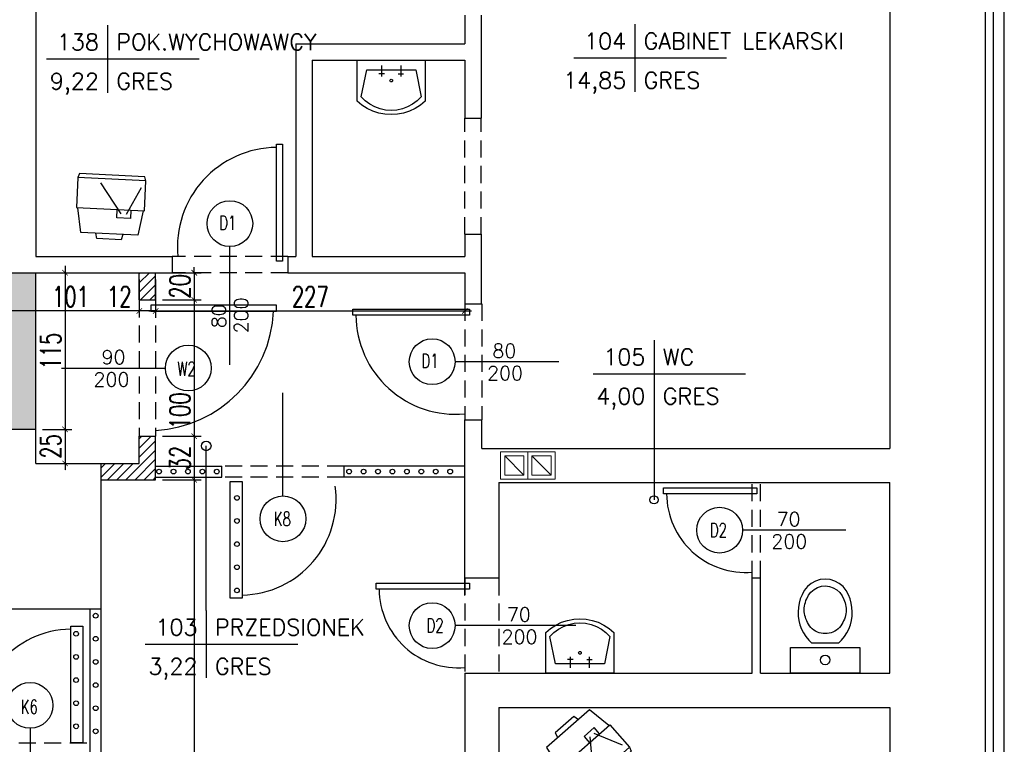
# Model space of a CAD drawing. Header units: millimetres. Extents: x 50026 to 146998, y 1038179 to 1573505.
# Tile 41 of 122: x 60348 to 61071, y 1040034 to 1040566. Entities that reach past the tile are written whole.
import ezdxf
from ezdxf.enums import TextEntityAlignment as Align

# ---------------------------------------------------------------- set-up
doc = ezdxf.new("R2010")
doc.units = ezdxf.units.MM
doc.header["$LTSCALE"] = 0.025
doc.linetypes.add('DASHED', pattern=[15, 10, -5])
doc.linetypes.add('HIDDEN', pattern=[0.375, 0.25, -0.125])
for name, color, linetype in [('2D-MEBLE', 3, 'Continuous'), ('2D-WYMIARY', 2, 'Continuous'), ('kanalizacja', 16, 'Continuous'), ('kraty', 5, 'Continuous'), ('NAPISY', 2, 'Continuous'), ('ocieplenie', 8, 'Continuous'), ('opis pomieszczen', 2, 'Continuous'), ('Przybory sanit', 3, 'Continuous'), ('SCIANY', 5, 'Continuous'), ('szrafy', 8, 'Continuous'), ('zA_DRZWI', 7, 'Continuous'), ('zA_DRZWI OPISY', 7, 'Continuous'), ('ściany', 5, 'Continuous')]:
    doc.layers.add(name, color=color, linetype=linetype)
doc.layers.add('went', color=3, linetype='Continuous', lineweight=9)
doc.styles.add('ROMANS', font='romans.shx', dxfattribs={"width": 0.7})
doc.styles.add('STYLE1', font='romans.shx', dxfattribs={"height": 10})
doc.linetypes.add('BATTING', pattern='A,0.00254,-2.54,[134,ltypeshp.shx,S=2.54,R=0,X=-2.54,Y=0],-5.08,[134,ltypeshp.shx,S=2.54,R=180,X=2.54,Y=0],-2.54', length=10.16254)
doc.dimstyles.new('SIL', dxfattribs={"dimtxt": 15, "dimasz": 4, "dimexe": 5, "dimexo": 5, "dimgap": 3, "dimtad": 1, "dimdec": 4, "dimrnd": 0.5, "dimdsep": 46, "dimtxsty": 'ROMANS', "dimblk1": 'ARCHTICK', "dimblk2": 'ARCHTICK', "dimsah": 1, "dimcen": 5, "dimdle": 5, "dimclrd": 1, "dimclre": 1, "dimclrt": 2, "dimadec": 1, "dimazin": 0, "dimtfac": 0.013333, "dimtdec": 4, "dimtix": 1, "dimtmove": 0, "dimatfit": 3, "dimldrblk": 'ARCHTICK', "dimfxl": 0, "dimtolj": 1, "dimtzin": 0, "dimarcsym": 0})

# ---------------------------------------------------------------- blocks, each defined once
blk = doc.blocks.new('UMYW')
at = {"layer": 'Przybory sanit'}
for points in [[(0, 23.06, 0), (0, 23.06, 0), (0, 23.06, 0), (0, 23.06, 0), (0, 23.06, 0), (0, 23.06, 0), (0, 23.06, 0), (0, 23.06, 0), (0, 23.06, 0), (0, 23.06, 0), (0, 23.06, 0), (0, 23.06, 0), (0, 23.06, 0), (0, 23.06, 0), (0, 23.06, 0), (0, 23.06, 0), (0, 23.06, 0), (0, 23.06, 0), (0, 23.06, 0), (0, -26.94, 0), (30, -26.94, 0)], [(30, 23.06, 0), (0, 23.06, 0)], [(30, -26.94, 0), (32.95, -23.41, 0), (35.43, -19.55, 0), (37.41, -15.4, 0), (38.84, -11.03, 0), (39.71, -6.52, 0), (40, -1.94, 0), (39.71, 2.65, 0), (38.84, 7.16, 0), (37.41, 11.53, 0), (35.43, 15.68, 0), (32.95, 19.54, 0), (30, 23.06, 0)], [(27, 20.06, 0), (7, 16.06, 0)], [(7, 16.06, 0), (7, -19.94, 0), (27, -23.94, 0)], [(27, -23.94, 0), (29.92, -20.99, 0), (32.4, -17.66, 0), (34.38, -14.02, 0), (35.83, -10.13, 0), (36.71, -6.07, 0), (37, -1.94, 0), (36.71, 2.2, 0), (35.83, 6.26, 0), (34.38, 10.15, 0), (32.4, 13.79, 0), (29.92, 17.12, 0), (27, 20.06, 0)], [(4, 5.06, 0), (12, 5.06, 0)], [(10, 3.06, 0), (10, 7.06, 0)], [(10, -6.94, 0), (10, -10.94, 0)], [(16, -1.94, 0), (15.87, -1.44, 0), (15.5, -1.07, 0), (15, -0.94, 0), (14.5, -1.07, 0), (14.13, -1.44, 0), (14, -1.94, 0), (14.13, -2.44, 0), (14.5, -2.8, 0), (15, -2.94, 0), (15.5, -2.8, 0), (15.87, -2.44, 0), (16, -1.94, 0), (16, -1.94, 0)], [(4, -8.94, 0), (12, -8.94, 0)]]:
    blk.add_polyline3d(points, dxfattribs=at)
blk = doc.blocks.new('kibel')
at = {"layer": 'Przybory sanit'}
for points in [[(-25.5, 0, 0), (25.5, 0, 0), (25.5, -18.9999, 0), (-25.5, -18.9999, 0), (-25.5, 0, 0)], [(-9.75, -22.1627, 0), (-12.0536, -24.4215, 0), (-14.1009, -26.915, 0), (-15.8681, -29.614, 0), (-17.3349, -32.4877, 0), (-18.484, -35.5022, 0), (-19.3023, -38.6229, 0), (-19.7801, -41.8137, 0), (-19.9121, -45.0372, 0), (-19.6967, -48.2562, 0), (-19.1362, -51.4334, 0), (-18.2372, -54.5319, 0), (-17.0103, -57.5158, 0)], [(-9.75, -22.1628, 0), (9.7499, -22.1628, 0)], [(17.0002, -57.5158, 0), (18.2294, -54.5327, 0), (19.1303, -51.4348, 0), (19.6925, -48.2577, 0), (19.9095, -45.0387, 0), (19.7789, -41.8149, 0), (19.3019, -38.6239, 0), (18.4845, -35.5028, 0), (17.3357, -32.4878, 0), (15.8691, -29.614, 0), (14.1017, -26.9148, 0), (12.054, -24.4214, 0), (9.7499, -22.1629, 0)], [(-13.5521, -38.5854, 0), (-12.9841, -37.2304, 0), (-12.2806, -35.9402, 0), (-11.4491, -34.7288, 0), (-10.4983, -33.6085, 0), (-9.438, -32.5912, 0), (-8.2794, -31.6875, 0), (-7.0344, -30.9069, 0), (-5.7164, -30.2575, 0), (-4.3389, -29.7461, 0), (-2.9164, -29.378, 0), (-1.4636, -29.1571, 0), (0.004, -29.0857, 0)], [(0.004, -29.0857, 0), (1.4716, -29.1571, 0), (2.9243, -29.378, 0), (4.3468, -29.746, 0), (5.7243, -30.2575, 0), (7.0425, -30.9069, 0), (8.2873, -31.6875, 0), (9.4459, -32.5912, 0), (10.5063, -33.6085, 0), (11.4571, -34.7287, 0), (12.2886, -35.9402, 0), (12.9922, -37.2302, 0), (13.5602, -38.5854, 0)], [(-13.714, -54.2157, 0), (-14.242, -52.9761, 0), (-14.6756, -51.7003, 0), (-15.0121, -50.3957, 0), (-15.2499, -49.0693, 0), (-15.3875, -47.729, 0), (-15.4241, -46.382, 0), (-15.3596, -45.0362, 0), (-15.1943, -43.699, 0), (-14.9291, -42.3777, 0), (-14.5656, -41.0804, 0), (-14.1057, -39.8139, 0), (-13.5521, -38.5854, 0)], [(13.5602, -38.5854, 0), (14.1039, -39.8511, 0), (14.5528, -41.1534, 0), (14.9047, -42.4853, 0), (15.1573, -43.8395, 0), (15.3094, -45.2086, 0), (15.3602, -46.5853, 0), (15.3094, -47.9621, 0), (15.1573, -49.3312, 0), (14.9047, -50.6854, 0), (14.5528, -52.0173, 0), (14.1039, -53.3196, 0), (13.5602, -54.5853, 0)], [(-17.0103, -57.5158, 0), (-15.3603, -60.7655, 0), (-13.0969, -63.6224, 0), (-10.3108, -65.972, 0), (-7.1131, -67.7207, 0), (-3.6315, -68.7987, 0), (-0.0051, -69.1628, 0), (3.6213, -68.7987, 0), (7.1029, -67.7207, 0), (10.3006, -65.972, 0), (13.0868, -63.6224, 0), (15.3501, -60.7655, 0), (17.0002, -57.5158, 0)], [(13.5602, -54.5853, 0), (12.2629, -57.2547, 0), (10.4475, -59.6024, 0), (8.1906, -61.5298, 0), (5.5874, -62.9552, 0), (2.7479, -63.8184, 0), (-0.2081, -64.0834, 0), (-3.1558, -63.7385, 0), (-5.9709, -62.7986, 0), (-8.5345, -61.303, 0), (-10.7383, -59.3154, 0), (-12.4895, -56.9192, 0), (-13.7139, -54.2157, 0)]]:
    blk.add_polyline3d(points, dxfattribs=at)
at = {"layer": 'Przybory sanit', "linetype": 'Continuous'}
blk.add_circle((0, -9.8093), 3.5238, dxfattribs=at)
blk = doc.blocks.new('went1')
at = {"layer": 'went', "color": 3, "linetype": 'Continuous'}
blk.add_line((-7, 7), (7, -7), dxfattribs=at)
for points in [[(10, -10), (10, 10), (-10, 10), (-10, -10)], [(7, -7), (7, 7), (-7, 7), (-7, -7)]]:
    blk.add_lwpolyline(points, close=True, dxfattribs=at)
blk = doc.blocks.new('tabela-pow')
at = {"layer": '2D-WYMIARY', "ltscale": 10}
for p, q in [((0, 24.8), (0, -24.8)), ((-44.8, 0), (67.2, 0))]:
    blk.add_line(p, q, dxfattribs=at)
at = {"layer": '2D-WYMIARY', "ltscale": 10, "style": 'STYLE1', "width": 0.7}
for tag, p in [('NR', (-6.4, 6.4)), ('POW', (-6.4, -22.4))]:
    blk.add_attdef(tag, text='', height=16, rotation=360, dxfattribs=at).set_placement(p, align=Align.RIGHT)
for tag, p in [('NAZWA', (6.4, 6.4)), ('POSADZKA', (6.4, -22.4))]:
    blk.add_attdef(tag, p, '', height=16, rotation=360, dxfattribs=at)
blk = doc.blocks.new('_ArchTick')
at = {"color": 0, "linetype": 'ByBlock', "const_width": 0.15}
blk.add_lwpolyline([(-0.5, -0.5), (0.5, 0.5)], dxfattribs=at)
blk = doc.blocks.new('*D44')
at = {"layer": 'Defpoints', "color": 0, "linetype": 'DASHED'}
for p in [(60334.62, 1040380.03), (60435.67, 1040380.03), (60334.62, 1040351.92)]:
    blk.add_point(p, dxfattribs=at)
at = {"layer": 'NAPISY', "color": 1, "linetype": 'DASHED', "lineweight": -2}
for p, q in [((60334.62, 1040375.03), (60334.62, 1040346.92)), ((60435.67, 1040375.03), (60435.67, 1040346.92)), ((60440.67, 1040351.92), (60329.62, 1040351.92))]:
    blk.add_line(p, q, dxfattribs=at)
at = {"layer": 'NAPISY', "color": 1, "linetype": 'DASHED', "lineweight": -2, "xscale": 4, "yscale": 4, "zscale": 4, "rotation": 180}
blk.add_blockref('_ArchTick', (60334.62, 1040351.92), dxfattribs=at)
at = {"layer": 'NAPISY', "color": 1, "linetype": 'DASHED', "lineweight": -2, "xscale": 4, "yscale": 4, "zscale": 4}
blk.add_blockref('_ArchTick', (60435.67, 1040351.92), dxfattribs=at)
at = {"layer": 'NAPISY', "color": 2, "linetype": 'DASHED', "insert": (60385.15, 1040362.42), "char_height": 15, "attachment_point": 5, "style": 'ROMANS'}
blk.add_mtext('\\A1;101', dxfattribs=at)
blk = doc.blocks.new('*D45')
at = {"layer": 'Defpoints', "color": 0, "linetype": 'DASHED'}
for p in [(60359.62, 1040380.03), (60359.62, 1040265.03), (60381.15, 1040265.03)]:
    blk.add_point(p, dxfattribs=at)
at = {"layer": 'NAPISY', "color": 1, "linetype": 'DASHED', "lineweight": -2}
for p, q in [((60381.15, 1040385.03), (60381.15, 1040260.03)), ((60364.62, 1040380.03), (60386.15, 1040380.03)), ((60364.62, 1040265.03), (60386.15, 1040265.03))]:
    blk.add_line(p, q, dxfattribs=at)
at = {"layer": 'NAPISY', "color": 1, "linetype": 'DASHED', "lineweight": -2, "xscale": 4, "yscale": 4, "zscale": 4}
for p, rotation in [((60381.15, 1040380.03), 90), ((60381.15, 1040265.03), 270)]:
    blk.add_blockref('_ArchTick', p, dxfattribs=dict(at, rotation=rotation))
at = {"layer": 'NAPISY', "color": 2, "linetype": 'DASHED', "insert": (60370.65, 1040322.53), "char_height": 15, "attachment_point": 5, "rotation": 90, "style": 'ROMANS'}
blk.add_mtext('\\A1;115', dxfattribs=at)
blk = doc.blocks.new('*D46')
at = {"layer": 'Defpoints', "color": 0, "linetype": 'DASHED'}
for p in [(60359.62, 1040265.03), (60359.62, 1040240.03), (60381.15, 1040240.03)]:
    blk.add_point(p, dxfattribs=at)
at = {"layer": 'NAPISY', "color": 1, "linetype": 'DASHED', "lineweight": -2}
for p, q in [((60381.15, 1040270.03), (60381.15, 1040235.03)), ((60364.62, 1040265.03), (60386.15, 1040265.03)), ((60364.62, 1040240.03), (60386.15, 1040240.03))]:
    blk.add_line(p, q, dxfattribs=at)
at = {"layer": 'NAPISY', "color": 1, "linetype": 'DASHED', "lineweight": -2, "xscale": 4, "yscale": 4, "zscale": 4}
for p, rotation in [((60381.15, 1040265.03), 90), ((60381.15, 1040240.03), 270)]:
    blk.add_blockref('_ArchTick', p, dxfattribs=dict(at, rotation=rotation))
at = {"layer": 'NAPISY', "color": 2, "linetype": 'DASHED', "insert": (60370.65, 1040252.53), "char_height": 15, "attachment_point": 5, "rotation": 90, "style": 'ROMANS'}
blk.add_mtext('\\A1;25', dxfattribs=at)
blk = doc.blocks.new('*D47')
at = {"layer": 'Defpoints', "color": 0, "linetype": 'DASHED'}
for p in [(60435.67, 1040380.03), (60447.67, 1040380.03), (60447.67, 1040351.92)]:
    blk.add_point(p, dxfattribs=at)
at = {"layer": 'NAPISY', "color": 1, "linetype": 'DASHED', "lineweight": -2}
for p, q in [((60435.67, 1040375.03), (60435.67, 1040346.92)), ((60447.67, 1040375.03), (60447.67, 1040346.92)), ((60435.67, 1040351.92), (60410.17, 1040351.92)), ((60447.67, 1040351.92), (60430.67, 1040351.92))]:
    blk.add_line(p, q, dxfattribs=at)
at = {"layer": 'NAPISY', "color": 1, "linetype": 'DASHED', "lineweight": -2, "xscale": 4, "yscale": 4, "zscale": 4, "rotation": 180}
blk.add_blockref('_ArchTick', (60435.67, 1040351.92), dxfattribs=at)
at = {"layer": 'NAPISY', "color": 1, "linetype": 'DASHED', "lineweight": -2, "xscale": 4, "yscale": 4, "zscale": 4}
blk.add_blockref('_ArchTick', (60447.67, 1040351.92), dxfattribs=at)
at = {"layer": 'NAPISY', "color": 2, "linetype": 'DASHED', "insert": (60420.92, 1040362.42), "char_height": 15, "attachment_point": 5, "style": 'ROMANS'}
blk.add_mtext('\\A1;12', dxfattribs=at)
blk = doc.blocks.new('*D48')
at = {"layer": 'Defpoints', "color": 0, "linetype": 'DASHED'}
for p in [(60447.67, 1040380.03), (60447.67, 1040360.03), (60475.97, 1040360.03)]:
    blk.add_point(p, dxfattribs=at)
at = {"layer": 'NAPISY', "color": 1, "linetype": 'DASHED', "lineweight": -2}
for p, q in [((60475.97, 1040380.03), (60475.97, 1040384.03)), ((60452.67, 1040380.03), (60480.97, 1040380.03)), ((60475.97, 1040380.03), (60475.97, 1040360.03)), ((60452.67, 1040360.03), (60480.97, 1040360.03)), ((60475.97, 1040360.03), (60475.97, 1040356.03))]:
    blk.add_line(p, q, dxfattribs=at)
at = {"layer": 'NAPISY', "color": 1, "linetype": 'DASHED', "lineweight": -2, "xscale": 4, "yscale": 4, "zscale": 4}
for p, rotation in [((60475.97, 1040380.03), 270), ((60475.97, 1040360.03), 90)]:
    blk.add_blockref('_ArchTick', p, dxfattribs=dict(at, rotation=rotation))
at = {"layer": 'NAPISY', "color": 2, "linetype": 'DASHED', "insert": (60465.47, 1040370.03), "char_height": 15, "attachment_point": 5, "rotation": 90, "style": 'ROMANS'}
blk.add_mtext('\\A1;20', dxfattribs=at)
blk = doc.blocks.new('*D49')
at = {"layer": 'Defpoints', "color": 0, "linetype": 'DASHED'}
for p in [(60447.67, 1040360.03), (60447.67, 1040260.03), (60475.97, 1040260.03)]:
    blk.add_point(p, dxfattribs=at)
at = {"layer": 'NAPISY', "color": 1, "linetype": 'DASHED', "lineweight": -2}
for p, q in [((60475.97, 1040365.03), (60475.97, 1040255.03)), ((60452.67, 1040360.03), (60480.97, 1040360.03)), ((60452.67, 1040260.03), (60480.97, 1040260.03))]:
    blk.add_line(p, q, dxfattribs=at)
at = {"layer": 'NAPISY', "color": 1, "linetype": 'DASHED', "lineweight": -2, "xscale": 4, "yscale": 4, "zscale": 4}
for p, rotation in [((60475.97, 1040360.03), 90), ((60475.97, 1040260.03), 270)]:
    blk.add_blockref('_ArchTick', p, dxfattribs=dict(at, rotation=rotation))
at = {"layer": 'NAPISY', "color": 2, "linetype": 'DASHED', "insert": (60465.47, 1040278.68), "char_height": 15, "attachment_point": 5, "rotation": 90, "style": 'ROMANS'}
blk.add_mtext('\\A1;100', dxfattribs=at)
blk = doc.blocks.new('*D50')
at = {"layer": 'Defpoints', "color": 0, "linetype": 'DASHED'}
for p in [(60447.67, 1040260.03), (60447.67, 1040228.03), (60475.97, 1040228.03)]:
    blk.add_point(p, dxfattribs=at)
at = {"layer": 'NAPISY', "color": 1, "linetype": 'DASHED', "lineweight": -2}
for p, q in [((60452.67, 1040260.03), (60480.97, 1040260.03)), ((60475.97, 1040265.03), (60475.97, 1040223.03)), ((60452.67, 1040228.03), (60480.97, 1040228.03))]:
    blk.add_line(p, q, dxfattribs=at)
at = {"layer": 'NAPISY', "color": 1, "linetype": 'DASHED', "lineweight": -2, "xscale": 4, "yscale": 4, "zscale": 4}
for p, rotation in [((60475.97, 1040260.03), 90), ((60475.97, 1040228.03), 270)]:
    blk.add_blockref('_ArchTick', p, dxfattribs=dict(at, rotation=rotation))
at = {"layer": 'NAPISY', "color": 2, "linetype": 'DASHED', "insert": (60465.47, 1040244.03), "char_height": 15, "attachment_point": 5, "rotation": 90, "style": 'ROMANS'}
blk.add_mtext('\\A1;32', dxfattribs=at)
blk = doc.blocks.new('tv')
at = {"layer": '2D-MEBLE', "color": 3, "ltscale": 10}
for p, q in [((-11.5, 22.2), (-31.04, 12.07)), ((11.5, -22.2), (-11.5, 22.2)), ((-11.04, 21.31), (6.32, 26.93)), ((6.32, 26.93), (25.64, -10.36)), ((-6.9, 13.32), (-1.58, 16.08)), ((-1.58, 16.08), (3.03, 7.2)), ((11.38, 17.16), (15.39, 18.11)), ((15.39, 18.11), (23.67, 2.13)), ((-31.04, 12.07), (-33.24, 9.8)), ((-33.24, 9.8), (-11.15, -32.81)), ((-31.04, 12.07), (-8.03, -32.32)), ((-2.86, 12.03), (-25.22, 11.71)), ((-1.02, 8.48), (-13.19, -15.85)), ((3.03, 7.2), (-2.3, 4.44)), ((23.67, 2.13), (20.58, -0.6)), ((25.64, -10.36), (11.04, -21.31)), ((-8.03, -32.32), (11.5, -22.2)), ((-11.15, -32.81), (-8.03, -32.32))]:
    blk.add_line(p, q, dxfattribs=at)
blk = doc.blocks.new('*D58')
at = {"layer": 'Defpoints', "color": 0}
for p in [(60447.67, 1040375.03), (60674.62, 1040368.59), (60674.62, 1040351.92)]:
    blk.add_point(p, dxfattribs=at)
at = {"layer": 'ściany', "color": 1, "lineweight": -2}
for p, q in [((60447.67, 1040370.03), (60447.67, 1040346.92)), ((60674.62, 1040363.59), (60674.62, 1040346.92)), ((60442.67, 1040351.92), (60679.62, 1040351.92))]:
    blk.add_line(p, q, dxfattribs=at)
at = {"layer": 'ściany', "color": 1, "lineweight": -2, "xscale": 4, "yscale": 4, "zscale": 4, "rotation": 180}
blk.add_blockref('_ArchTick', (60447.67, 1040351.92), dxfattribs=at)
at = {"layer": 'ściany', "color": 1, "lineweight": -2, "xscale": 4, "yscale": 4, "zscale": 4}
blk.add_blockref('_ArchTick', (60674.62, 1040351.92), dxfattribs=at)
at = {"layer": 'ściany', "color": 2, "insert": (60561.15, 1040362.42), "char_height": 15, "attachment_point": 5, "style": 'ROMANS'}
blk.add_mtext('\\A1;227', dxfattribs=at)
blk = doc.blocks.new('*D308')
at = {"layer": 'Defpoints', "color": 0}
for p in [(60447.67, 1040228.03), (60447.67, 1039681.03), (60475.97, 1039681.03)]:
    blk.add_point(p, dxfattribs=at)
at = {"layer": 'szrafy', "color": 1, "lineweight": -2}
for p, q in [((60475.97, 1040233.03), (60475.97, 1039676.03)), ((60452.67, 1040228.03), (60480.97, 1040228.03)), ((60452.67, 1039681.03), (60480.97, 1039681.03))]:
    blk.add_line(p, q, dxfattribs=at)
at = {"layer": 'szrafy', "color": 1, "lineweight": -2, "xscale": 4, "yscale": 4, "zscale": 4}
for p, rotation in [((60475.97, 1040228.03), 90), ((60475.97, 1039681.03), 270)]:
    blk.add_blockref('_ArchTick', p, dxfattribs=dict(at, rotation=rotation))
at = {"layer": 'szrafy', "color": 2, "insert": (60465.47, 1039978.41), "char_height": 15, "attachment_point": 5, "rotation": 90, "style": 'ROMANS'}
blk.add_mtext('\\A1;547', dxfattribs=at)

msp = doc.modelspace()

# ---------------------------------------------------------------- hatches: boundary and pattern name
at = {"layer": 'szrafy'}
h = msp.add_hatch(dxfattribs=at)
h.set_pattern_fill('AR-SAND', color=256, scale=0.05, angle=45, style=0)
h.set_pattern_definition([(82.5, (2382.067, 520298.2709), (-1.7869067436, 1.6737674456), [0, -1.9304, 0, -2.159, 0, -2.06375]), (52.5, (2382.067, 520298.271), (-0.945054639, 4.123664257), [0, -1.0414, 0, -1.7399, 0, -0.66675]), (12.5, (2380.9623, 520297.1663), (2.791499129, 2.8016615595), [0, -0.635, 0, -2.286, 0, -2.9845]), (2.5, (2380.9623, 520297.1663), (1.911405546, 3.487753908), [0, -0.3175, 0, -1.4986, 0, -1.7145])])
h.paths.add_polyline_path([(60359.62472, 1040380.02916), (60334.62472, 1040380.02916), (60334.62472, 1040265.02916), (60359.62472, 1040265.02916)])
h = msp.add_hatch(dxfattribs=at)
h.set_pattern_fill('LINE', color=24, scale=1.5, angle=45, style=0)
h.set_pattern_definition([(45, (2382.067, 520298.271), (-3.367596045, 3.367596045), [])])
h.paths.add_polyline_path([(60447.66561, 1040380.02916), (60435.66561, 1040380.02916), (60435.66561, 1040360.02916), (60447.66561, 1040360.02916)])
h.paths.add_polyline_path([(60447.66561, 1040260.02916), (60435.66561, 1040260.02916), (60435.66561, 1040240.02916), (60407.62472, 1040240.02916), (60407.62472, 1040228.02916), (60447.66561, 1040228.02916)])

# ---------------------------------------------------------------- linework, layer by layer
at = {"layer": 'kraty', "color": 2}
for p, q in [((60447.66561, 1040238.02916), (60496.12472, 1040238.02916)), ((60496.12472, 1040230.02916), (60496.12472, 1040238.02916)), ((60674.62472, 1040238.02916), (60586.12472, 1040238.02916)), ((60586.12472, 1040230.02916), (60586.12472, 1040238.02916)), ((60447.66561, 1040230.02916), (60496.12472, 1040230.02916)), ((60674.62472, 1040230.02916), (60586.12472, 1040230.02916)), ((60399.62472, 1039949.56509), (60399.62472, 1040133.02916)), ((60407.62472, 1039949.56509), (60407.62472, 1040133.02916))]:
    msp.add_line(p, q, dxfattribs=at)
at = {"layer": 'kraty', "color": 7}
msp.add_line((60541.12472, 1040230.02916), (60541.12472, 1040238.02916), dxfattribs=at)
at = {"layer": 'kraty', "color": 1, "linetype": 'HIDDEN', "ltscale": 2000}
msp.add_line((60309.62472, 1040035.02916), (60399.62472, 1040035.02916), dxfattribs=at)
at = {"layer": 'kraty', "color": 7}
for centre in [(60450.1746, 1040234.02916), (60460.77032, 1040234.02916), (60471.36603, 1040234.02916), (60481.96175, 1040234.02916), (60492.55747, 1040234.02916), (60589.69197, 1040234.02916), (60600.28768, 1040234.02916), (60610.8834, 1040234.02916), (60621.47912, 1040234.02916), (60632.07484, 1040234.02916), (60642.67056, 1040234.02916), (60653.26627, 1040234.02916), (60663.86199, 1040234.02916), (60507.34702, 1040214.77104), (60507.34702, 1040197.79668), (60507.34702, 1040180.82233), (60507.34702, 1040163.84798), (60507.34702, 1040146.87362), (60403.62472, 1040128.30021), (60389.26279, 1040114.99647), (60403.62472, 1040111.32585), (60389.26279, 1040098.02212), (60403.62472, 1040094.3515), (60389.26279, 1040081.04777), (60403.62472, 1040077.37714), (60389.26279, 1040064.07341), (60403.62472, 1040060.40279), (60389.26279, 1040047.09906), (60403.62472, 1040043.42844)]:
    msp.add_circle(centre, 1.73947, dxfattribs=at)
at = {"layer": 'NAPISY'}
msp.add_line((60484.76973, 1040132.21219), (60484.76973, 1040252.92332), dxfattribs=at)
msp.add_circle((60484.76973, 1040252.92332), 3.52963, dxfattribs=at)
at = {"layer": 'ocieplenie', "linetype": 'BATTING', "ltscale": 20}
msp.add_line((61062.62472, 1039861.02916), (61062.62472, 1040824.02916), dxfattribs=at)
at = {"layer": 'SCIANY', "color": 1, "linetype": 'HIDDEN', "ltscale": 2000}
for p, q in [((60674.62472, 1040408.35214), (60674.62472, 1040493.35214)), ((60686.62472, 1040408.35214), (60686.62472, 1040493.35214)), ((60544.66561, 1040392.02916), (60459.66561, 1040392.02916)), ((60544.66561, 1040380.02916), (60459.66561, 1040380.02916)), ((60435.66561, 1040360.02916), (60435.66561, 1040260.02916)), ((60447.66561, 1040360.02916), (60447.66561, 1040260.02916)), ((60674.62472, 1040357.15918), (60674.62472, 1040272.15918)), ((60687.12472, 1040357.15918), (60687.12472, 1040272.15918)), ((60586.12472, 1040238.02916), (60496.12472, 1040238.02916)), ((60586.12472, 1040230.02916), (60496.12472, 1040230.02916)), ((60885.62472, 1040156.02916), (60885.62472, 1040226.02916)), ((60891.62472, 1040156.02916), (60891.62472, 1040226.02916)), ((60674.62472, 1040156.02916), (60674.62472, 1040086.02916)), ((60699.62472, 1040156.02916), (60699.62472, 1040086.02916))]:
    msp.add_line(p, q, dxfattribs=at)
at = {"layer": 'zA_DRZWI', "color": 2, "linetype": 'Continuous'}
for points in [[(60540.82741, 1040388.57729), (60536.38415, 1040388.57729), (60536.38415, 1040474.27171), (60540.82741, 1040474.27171)], [(60444.21374, 1040356.19096), (60444.21374, 1040351.7477), (60536.43403, 1040351.7477), (60536.43403, 1040356.19096)], [(60678.07658, 1040353.32097), (60678.07658, 1040348.87772), (60592.38216, 1040348.87772), (60592.38216, 1040353.32097)], [(60502.46292, 1040226.84094), (60511.28059, 1040226.84094), (60511.28059, 1040141.14652), (60502.46292, 1040141.14652)], [(60889.07658, 1040222.19096), (60889.07658, 1040217.7477), (60820.44745, 1040217.7477), (60820.44745, 1040222.19096)], [(60678.07658, 1040152.19096), (60678.07658, 1040147.7477), (60609.44745, 1040147.7477), (60609.44745, 1040152.19096)], [(60394.14688, 1040035.02916), (60385.32922, 1040035.02916), (60385.32922, 1040120.72358), (60394.14688, 1040120.72358)]]:
    msp.add_lwpolyline(points, close=True, dxfattribs=at)
at = {"layer": 'zA_DRZWI', "color": 1, "linetype": 'Continuous', "ltscale": 15}
for centre, radius, start, end in [((60536.89792, 1040398.64616), 73.31954, 90.40148728, 185.17791729), ((60442.49515, 1040355.81663), 91.72136, 273.23155516, 357.45741552), ((60668.00772, 1040349.39148), 73.31954, 180.40148728, 275.17791729), ((60510.03984, 1040213.51539), 70.07204, 271.01457626, 8.10036674), ((60880.71139, 1040217.9891), 57.95662, 180.23864968, 274.86314679), ((60669.71139, 1040147.9891), 57.95662, 180.23864968, 274.86314679), ((60386.56997, 1040048.35471), 70.07204, 91.01457626, 188.10036674)]:
    msp.add_arc(centre, radius, start, end, dxfattribs=at)
at = {"layer": 'zA_DRZWI OPISY', "color": 7, "linetype": 'Continuous'}
for p, q in [((60502.16561, 1040312.43329), (60502.16561, 1040399.21904)), ((60743.68368, 1040314.65918), (60667.43483, 1040314.65918)), ((60378.60664, 1040310.02916), (60454.85549, 1040310.02916)), ((60541.12472, 1040216.19919), (60541.12472, 1040291.94804)), ((60954.18368, 1040191.02916), (60878.43483, 1040191.02916)), ((60756.18368, 1040121.02916), (60667.43483, 1040121.02916)), ((60355.48509, 1040045.67091), (60355.48509, 1039969.92206))]:
    msp.add_line(p, q, dxfattribs=at)
at = {"layer": 'zA_DRZWI OPISY', "color": 7}
for centre in [(60502.16561, 1040416.02592), (60471.66237, 1040310.02916), (60650.62796, 1040314.65918), (60541.12472, 1040199.39231), (60861.62796, 1040191.02916), (60650.62796, 1040121.02916), (60355.48509, 1040062.47778)]:
    msp.add_circle(centre, 16.80688, dxfattribs=at)
at = {"layer": 'ściany'}
for p, q in [((61070.62472, 1039861.02916), (61070.62472, 1040830.02916)), ((61056.62472, 1040816.02916), (61056.62472, 1039861.02916)), ((60359.62472, 1040746.02916), (60359.62472, 1040392.02916)), ((60986.62472, 1040746.02916), (60986.62472, 1040251.02916)), ((60674.62472, 1040568.9943), (60674.62472, 1040548.02916)), ((60686.62472, 1040568.9943), (60686.62472, 1040493.35214)), ((60550.62472, 1040548.02916), (60674.62472, 1040548.02916)), ((60550.62472, 1040548.02916), (60550.62472, 1040392.02916)), ((60562.62472, 1040536.02916), (60674.62472, 1040536.02916)), ((60562.62472, 1040536.02916), (60562.62472, 1040392.02916)), ((60674.62472, 1040536.02916), (60674.62472, 1040493.35214)), ((60674.62472, 1040493.35214), (60686.62472, 1040493.35214)), ((60674.62472, 1040408.35214), (60686.62472, 1040408.35214)), ((60674.62472, 1040408.35214), (60674.62472, 1040392.02916)), ((60686.62472, 1040408.35214), (60686.62472, 1040357.15918)), ((60359.62472, 1040392.02916), (60459.66561, 1040392.02916)), ((60459.66561, 1040392.02916), (60459.66561, 1040380.02916)), ((60544.66561, 1040392.02916), (60550.62472, 1040392.02916)), ((60544.66561, 1040392.02916), (60544.66561, 1040380.02916)), ((60562.62472, 1040392.02916), (60674.62472, 1040392.02916)), ((60334.62472, 1040380.02916), (60459.66561, 1040380.02916)), ((60435.66561, 1040360.02916), (60435.66561, 1040380.02916)), ((60447.66561, 1040360.02916), (60447.66561, 1040380.02916)), ((60544.66561, 1040380.02916), (60674.62472, 1040380.02916)), ((60674.62472, 1040380.02916), (60674.62472, 1040357.15918)), ((60435.66561, 1040360.02916), (60447.66561, 1040360.02916)), ((60674.62472, 1040357.15918), (60686.62472, 1040357.15918)), ((60674.62472, 1040143.02916), (60674.62472, 1040272.15918)), ((60674.62472, 1040272.15918), (60687.12472, 1040272.15918)), ((60687.12472, 1040251.02916), (60687.12472, 1040272.15918)), ((60359.62472, 1040265.02916), (60334.62472, 1040265.02916)), ((60359.62472, 1040240.02916), (60359.62472, 1040265.02916)), ((60435.66561, 1040240.02916), (60435.66561, 1040260.02916)), ((60435.66561, 1040260.02916), (60447.66561, 1040260.02916)), ((60447.66561, 1040228.02916), (60447.66561, 1040260.02916)), ((60687.12472, 1040251.02916), (60986.62472, 1040251.02916)), ((60359.62472, 1040240.02916), (60407.62472, 1040240.02916)), ((60407.62472, 1040133.02916), (60407.62472, 1040240.02916)), ((60407.62472, 1040240.02916), (60435.66561, 1040240.02916)), ((60407.62472, 1040228.02916), (60447.66561, 1040228.02916)), ((60699.62472, 1040226.02916), (60885.62472, 1040226.02916)), ((60699.62472, 1040226.02916), (60699.62472, 1040143.02916)), ((60885.62472, 1040226.02916), (60986.62472, 1040226.02916)), ((60986.62472, 1040086.02916), (60986.62472, 1040226.02916)), ((60674.62472, 1040156.02916), (60699.62472, 1040156.02916)), ((60885.62472, 1040156.02916), (60891.62472, 1040156.02916)), ((60885.62472, 1040086.02916), (60885.62472, 1040156.02916)), ((60891.62472, 1040086.02916), (60891.62472, 1040156.02916)), ((60407.62472, 1040133.02916), (60300.62472, 1040133.02916)), ((60674.62472, 1040086.02916), (60885.62472, 1040086.02916)), ((60674.62472, 1040086.02916), (60674.62472, 1040012.02916)), ((60891.62472, 1040086.02916), (60986.62472, 1040086.02916)), ((60699.62472, 1040061.02916), (60986.62472, 1040061.02916)), ((60699.62472, 1040061.02916), (60699.62472, 1040012.02916)), ((60986.62472, 1040061.02916), (60986.62472, 1039861.02916))]:
    msp.add_line(p, q, dxfattribs=at)
at = {"layer": 'ściany', "color": 1}
msp.add_line((60359.62472, 1040265.02916), (60359.62472, 1040380.02916), dxfattribs=at)
at = {"layer": 'ściany', "color": 2, "ltscale": 50}
msp.add_line((60813.52347, 1040280.95713), (60813.52347, 1040213.34681), dxfattribs=at)
msp.add_circle((60813.52347, 1040213.34681), 3.01044, dxfattribs=at)

# ---------------------------------------------------------------- block references
at = {"layer": 'kanalizacja'}
for p in [(60710.88358, 1040238.52916), (60730.88358, 1040238.52916)]:
    msp.add_blockref('went1', p, dxfattribs=at)
at = {"layer": 'opis pomieszczen', "color": 2, "linetype": 'Continuous'}
ref = msp.add_blockref('tabela-pow', (60412.39042, 1040536.92951), dxfattribs=at)
ref.add_attrib('NAZWA', 'POK.WYCHOWAWCY', (60418.79042, 1040543.32951), dxfattribs={"layer": '2D-WYMIARY', "ltscale": 10, "height": 12, "rotation": 360, "style": 'ROMANS'})
ref.add_attrib('POSADZKA', 'GRES', (60418.79042, 1040514.52951), dxfattribs={"layer": '2D-WYMIARY', "ltscale": 10, "height": 12, "rotation": 360, "style": 'ROMANS'})
ref.add_attrib('NR', '138', dxfattribs={"layer": '2D-WYMIARY', "ltscale": 10, "height": 12, "rotation": 360, "style": 'ROMANS'}).set_placement((60405.99042, 1040543.32951), align=Align.RIGHT)
ref.add_attrib('POW', '9,22', dxfattribs={"layer": '2D-WYMIARY', "ltscale": 10, "height": 12, "rotation": 360, "style": 'ROMANS'}).set_placement((60405.99042, 1040514.52951), align=Align.RIGHT)
ref = msp.add_blockref('tabela-pow', (60799.48308, 1040537.62805), dxfattribs=at)
ref.add_attrib('NAZWA', 'GABINET LEKARSKI', (60805.88308, 1040544.02805), dxfattribs={"layer": '2D-WYMIARY', "ltscale": 10, "height": 12, "rotation": 360, "style": 'ROMANS'})
ref.add_attrib('POSADZKA', 'GRES', (60805.88308, 1040515.22805), dxfattribs={"layer": '2D-WYMIARY', "ltscale": 10, "height": 12, "rotation": 360, "style": 'ROMANS'})
ref.add_attrib('NR', '104', dxfattribs={"layer": '2D-WYMIARY', "ltscale": 10, "height": 12, "rotation": 360, "style": 'ROMANS'}).set_placement((60793.08308, 1040544.02805), align=Align.RIGHT)
ref.add_attrib('POW', '14,85', dxfattribs={"layer": '2D-WYMIARY', "ltscale": 10, "height": 12, "rotation": 360, "style": 'ROMANS'}).set_placement((60793.08308, 1040515.22805), align=Align.RIGHT)
ref = msp.add_blockref('tabela-pow', (60813.52347, 1040305.75713), dxfattribs=at)
ref.add_attrib('NAZWA', 'WC', (60819.92347, 1040312.15713), dxfattribs={"layer": '2D-WYMIARY', "ltscale": 10, "height": 12, "rotation": 360, "style": 'ROMANS'})
ref.add_attrib('POSADZKA', 'GRES', (60819.92347, 1040283.35713), dxfattribs={"layer": '2D-WYMIARY', "ltscale": 10, "height": 12, "rotation": 360, "style": 'ROMANS'})
ref.add_attrib('NR', '105', dxfattribs={"layer": '2D-WYMIARY', "ltscale": 10, "height": 12, "rotation": 360, "style": 'ROMANS'}).set_placement((60807.12347, 1040312.15713), align=Align.RIGHT)
ref.add_attrib('POW', '4,00', dxfattribs={"layer": '2D-WYMIARY', "ltscale": 10, "height": 12, "rotation": 360, "style": 'ROMANS'}).set_placement((60807.12347, 1040283.35713), align=Align.RIGHT)
ref = msp.add_blockref('tabela-pow', (60484.76973, 1040107.41219), dxfattribs=at)
ref.add_attrib('NAZWA', 'PRZEDSIONEK', (60491.16973, 1040113.81219), dxfattribs={"layer": '2D-WYMIARY', "ltscale": 10, "height": 12, "rotation": 360, "style": 'ROMANS'})
ref.add_attrib('POSADZKA', 'GRES', (60491.16973, 1040085.01219), dxfattribs={"layer": '2D-WYMIARY', "ltscale": 10, "height": 12, "rotation": 360, "style": 'ROMANS'})
ref.add_attrib('NR', '103', dxfattribs={"layer": '2D-WYMIARY', "ltscale": 10, "height": 12, "rotation": 360, "style": 'ROMANS'}).set_placement((60478.36973, 1040113.81219), align=Align.RIGHT)
ref.add_attrib('POW', '3,22', dxfattribs={"layer": '2D-WYMIARY', "ltscale": 10, "height": 12, "rotation": 360, "style": 'ROMANS'}).set_placement((60478.36973, 1040085.01219), align=Align.RIGHT)
at = {"layer": 'Przybory sanit', "color": 2, "linetype": 'Continuous', "xscale": -1}
for p, rotation in [((60618.62472, 1040536.02916), 90), ((60761.03008, 1040086.02916), 270)]:
    msp.add_blockref('UMYW', p, dxfattribs=dict(at, rotation=rotation))
at = {"layer": 'ściany', "color": 2}
for name, p, rotation in [('tv', (60414.50354, 1040426.59283), 239.84303690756), ('kibel', (60939.12472, 1040086.02916), 180)]:
    msp.add_blockref(name, p, dxfattribs=dict(at, rotation=rotation))
at = {"layer": 'ściany', "color": 2, "xscale": -1, "rotation": 338.7078284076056}
msp.add_blockref('tv', (60762.30846, 1040031.79892), dxfattribs=at)

# ---------------------------------------------------------------- texts
at = {"layer": 'zA_DRZWI OPISY', "color": 7, "style": 'ROMANS', "width": 0.7}
for s, p in [('D1', (60494.26942, 1040411.58122)), ('D1', (60642.73177, 1040310.21448)), ('W2', (60463.54656, 1040304.30487)), ('K8', (60534.35066, 1040194.25928)), ('D2', (60854.44544, 1040185.88992)), ('D2', (60646.49271, 1040115.91033)), ('K6', (60348.60873, 1040056.17433))]:
    msp.add_text(s, height=10.258067, dxfattribs=at).set_placement(p)
at = {"layer": 'zA_DRZWI OPISY', "color": 7, "style": 'ROMANS'}
for s, p in [('80', (60499.26786, 1040339.30877)), ('200', (60515.59296, 1040335.4596))]:
    msp.add_text(s, height=10.258067, rotation=90, dxfattribs=at).set_placement(p)
for s, p in [('80', (60694.81031, 1040317.55693)), ('90', (60407.94084, 1040312.92691)), ('200', (60690.96115, 1040301.23182)), ('200', (60402.02042, 1040296.60181)), ('70', (60903.43969, 1040193.92691)), ('200', (60899.59052, 1040177.60181)), ('70', (60705.43969, 1040123.92691)), ('200', (60701.59052, 1040107.60181))]:
    msp.add_text(s, height=10.258067, dxfattribs=at).set_placement(p)

# ---------------------------------------------------------------- dimensions: what is measured, and where the dimension line sits
at = {"layer": 'NAPISY', "linetype": 'DASHED'}
for base, p1, p2, picture, middle in [((60381.15027, 1040265.02916), (60359.62472, 1040380.02916), (60359.62472, 1040265.02916), '*D45', (60370.65027, 1040322.52916)), ((60475.96592, 1040360.02916), (60447.66561, 1040380.02916), (60447.66561, 1040360.02916), '*D48', (60465.46592, 1040370.02916))]:
    dim = msp.add_linear_dim(base=base, p1=p1, p2=p2, angle=90, dimstyle='SIL', dxfattribs=at)
    dim.commit()
    dim.dimension.update_dxf_attribs({"geometry": picture, "text_midpoint": middle})
dim = msp.add_linear_dim(base=(60334.62472, 1040351.92238), p1=(60435.66561, 1040380.02916), p2=(60334.62472, 1040380.02916), dimstyle='SIL', dxfattribs=at)
dim.commit()
dim.dimension.update_dxf_attribs({"geometry": '*D44', "text_midpoint": (60385.14516, 1040362.42238)})
dim = msp.add_linear_dim(base=(60447.66561, 1040351.92238), p1=(60435.66561, 1040380.02916), p2=(60447.66561, 1040380.02916), dimstyle='SIL', dxfattribs=at)
dim.commit()
dim.dimension.update_dxf_attribs({"geometry": '*D47', "text_midpoint": (60420.91561, 1040351.92238), "dimtype": 160})
dim = msp.add_linear_dim(base=(60475.96592, 1040260.02916), p1=(60447.66561, 1040360.02916), p2=(60447.66561, 1040260.02916), angle=90, dimstyle='SIL', override={"dimtmove": 1}, dxfattribs=at)
dim.commit()
dim.dimension.update_dxf_attribs({"geometry": '*D49', "text_midpoint": (60475.96592, 1040278.68284), "dimtype": 160})
for base, p1, p2, picture, middle in [((60381.15027, 1040240.02916), (60359.62472, 1040265.02916), (60359.62472, 1040240.02916), '*D46', (60370.65027, 1040252.52916)), ((60475.96592, 1040228.02916), (60447.66561, 1040260.02916), (60447.66561, 1040228.02916), '*D50', (60465.46592, 1040244.02916))]:
    dim = msp.add_linear_dim(base=base, p1=p1, p2=p2, angle=90, dimstyle='SIL', override={"dimtmove": 1}, dxfattribs=at)
    dim.commit()
    dim.dimension.update_dxf_attribs({"geometry": picture, "text_midpoint": middle})
at = {"layer": 'szrafy', "color": 24}
dim = msp.add_linear_dim(base=(60475.96592, 1039681.02916), p1=(60447.66561, 1040228.02916), p2=(60447.66561, 1039681.02916), angle=90, dimstyle='SIL', dxfattribs=at)
dim.commit()
dim.dimension.update_dxf_attribs({"geometry": '*D308', "text_midpoint": (60475.96592, 1039978.40539), "dimtype": 160})
at = {"layer": 'ściany', "color": 7}
dim = msp.add_linear_dim(base=(60674.62472, 1040351.92238), p1=(60447.66561, 1040375.02916), p2=(60674.62472, 1040368.59417), dimstyle='SIL', dxfattribs=at)
dim.commit()
dim.dimension.update_dxf_attribs({"geometry": '*D58', "text_midpoint": (60561.14516, 1040362.42238)})

doc.saveas('drawing.dxf')
